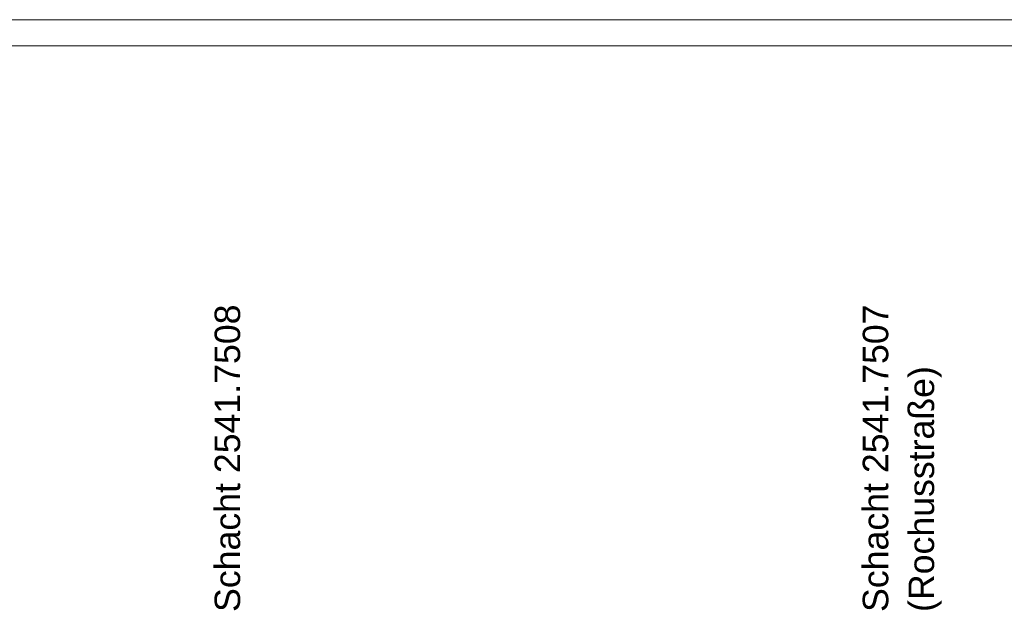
# Model space of a CAD drawing. Header units: millimetres. Extents: x 2530.5 to 2627.5, y 2295.3 to 2354.7.
# Tile 10 of 14: x 2560 to 2578.8, y 2343.4 to 2354.7. Entities that reach past the tile are written whole.
import ezdxf

# ---------------------------------------------------------------- set-up
doc = ezdxf.new("R2010")
doc.units = ezdxf.units.MM
doc.layers.add('Legende', color=7, linetype='Continuous', lineweight=15)
doc.layers.add('rahmen', color=7, linetype='Continuous')
doc.styles.add('Stil2', font='arial.ttf')

msp = doc.modelspace()

# ---------------------------------------------------------------- linework, layer by layer
at = {"layer": 'rahmen', "linetype": 'Continuous', "lineweight": 15}
for p, q in [((2530.486, 2354.655), (2608.486, 2354.655)), ((2530.486, 2354.655), (2608.486, 2354.655)), ((2530.486, 2354.655), (2608.486, 2354.655)), ((2530.486, 2354.655), (2608.486, 2354.655)), ((2532.486, 2354.155), (2607.986, 2354.155))]:
    msp.add_line(p, q, dxfattribs=at)

# ---------------------------------------------------------------- texts
at = {"layer": 'Legende', "char_height": 0.486, "width": 9.99173, "attachment_point": 1, "rotation": 90, "style": 'Stil2'}
for s, insert in [('Schacht 2541.7508', (2563.748, 2343.385)), ('Schacht 2541.7507', (2576.091, 2343.385)), ('(Rochusstraße)', (2576.964, 2343.385))]:
    msp.add_mtext(s, dxfattribs=dict(at, insert=insert))

doc.saveas('drawing.dxf')
